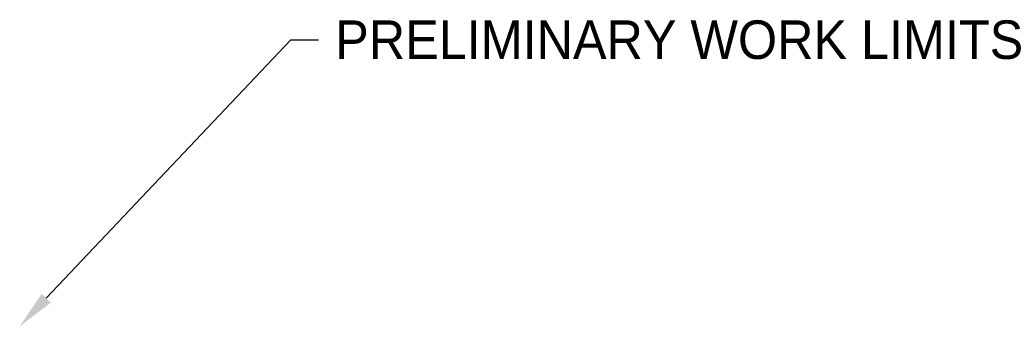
# Model space of a CAD drawing. Extents: x 193175 to 389459, y 288695 to 577709.
# Tile 30 of 30: x 389388 to 389459, y 577687 to 577709. Entities that reach past the tile are written whole.
import ezdxf
from ezdxf import colors
from ezdxf.entities.mleader import LeaderData, LeaderLine
from ezdxf.math import Vec2, Vec3

# ---------------------------------------------------------------- set-up
doc = ezdxf.new("R2010")
doc.units = 0
doc.header["$MEASUREMENT"] = 0
doc.layers.add('C_P-PV-Walk-Text', color=7, linetype='Continuous')
doc.styles.add('CT_P-Text', font='arial.ttf')

msp = doc.modelspace()

# ---------------------------------------------------------------- leaders
at = {"layer": 'C_P-PV-Walk-Text'}
ml = msp.add_multileader_mtext('Standard', dxfattribs=at)
ml.set_content('PRELIMINARY WORK LIMITS', color=256, style='CT_P-Text')
ml.set_leader_properties(color=256)
ml.build(insert=Vec2(0, 0))
ml.multileader.update_dxf_attribs({"text_right_attachment_type": 3, "dogleg_length": 0.1, "arrow_head_size": 2.8, "scale": 20})
ctx = ml.context
ctx.base_point, ctx.scale, ctx.char_height, ctx.arrow_head_size, ctx.landing_gap_size, ctx.plane_origin = Vec3(389409.413, 577707.575), 20, 2.8, 2.8, 1.2, Vec3(389464.838, 577724.661)
ctx.right_attachment = 3
notes = []
notes.append((ctx, [(0, (1, 1, 0), (389407.413, 577707.575), (1, 0), 2, [(0, [(389387.699, 577686.778)], 0, [])])]))
ctx.mtext.insert, ctx.mtext.defined_height, ctx.mtext.flow_direction = Vec3(389410.613, 577708.999), 1.017, 5
for ctx, leaders in notes:
    for number, flags, end, landing, length, lines in leaders:
        leader = LeaderData()
        leader.index, (leader.has_last_leader_line, leader.has_dogleg_vector, leader.attachment_direction) = number, flags
        leader.last_leader_point, leader.dogleg_vector, leader.dogleg_length = Vec3(end), Vec3(landing), length
        for number, points, colour, breaks in lines:
            line = LeaderLine()
            line.index, line.vertices, line.color, line.breaks = number, Vec3.list(points), colors.encode_raw_color(colour), breaks
            leader.lines.append(line)
        ctx.leaders.append(leader)

doc.saveas('drawing.dxf')
